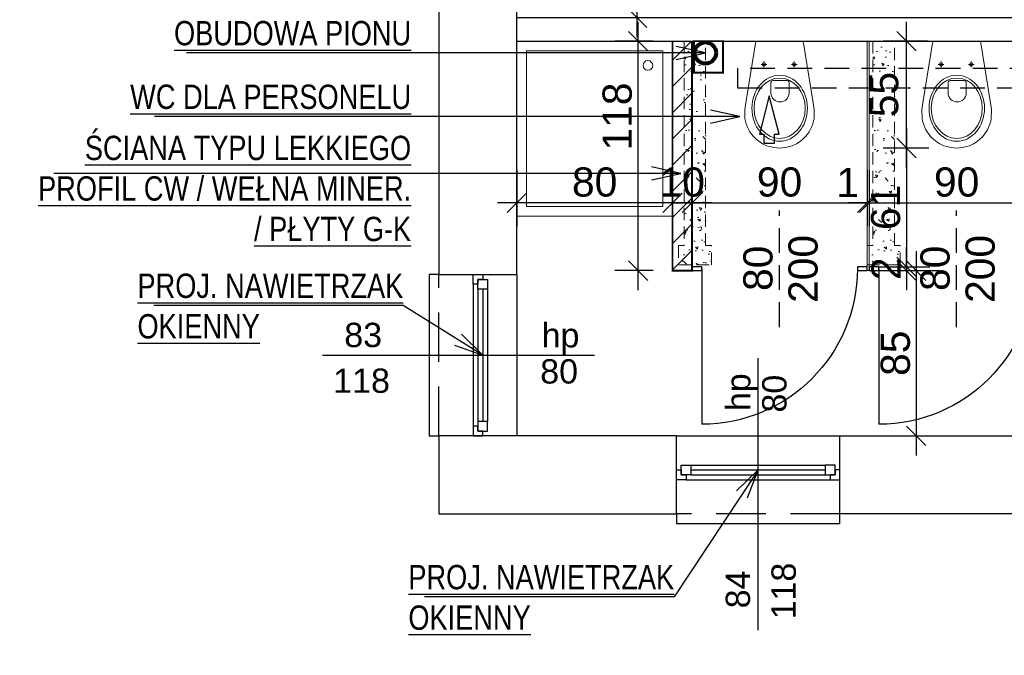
# Model space of a CAD drawing. Header units: inches. Extents: x -663 to 1208, y -7370 to -755.
# Tile 1 of 13: x -441 to 65, y -7355 to -7028. Entities that reach past the tile are written whole.
import ezdxf
from ezdxf import colors
from ezdxf.entities.mleader import LeaderData, LeaderLine
from ezdxf.enums import TextEntityAlignment as Align
from ezdxf.math import Vec2, Vec3

# ---------------------------------------------------------------- set-up
doc = ezdxf.new("R2010")
doc.units = ezdxf.units.IN
doc.header["$MEASUREMENT"] = 0
doc.linetypes.add('DASHED', pattern=[19.05, 12.7, -6.35])
doc.linetypes.add('HIDDEN', pattern=[9.525, 6.35, -3.175])
for name, color, linetype, lineweight in [('A_WYBURZENIA', 252, 'Continuous', 5), ('A_WYPOSAŻENIE', 21, 'Continuous', 9), ('E_ZAMUROWANIA', 250, 'Continuous', 5), ('IS_kanali', 34, 'Continuous', 80), ('IS_wentylacja_wywiew', 192, 'Continuous', 30)]:
    doc.layers.add(name, color=color, linetype=linetype, lineweight=lineweight)
for name, color, linetype in [('AI_002_Widok_bd', 7, 'Continuous'), ('AI_005_Txt_bd', 134, 'Continuous'), ('AI_006_Dim_bd', 252, 'Continuous'), ('AI_091_Ściana_inw_bd', 174, 'Continuous'), ('AI_101_Ściana_proj_bd', 6, 'Continuous'), ('AI_103_Nadproże_bd', 216, 'DASHED'), ('AI_107_Drzwi_bd', 153, 'Continuous'), ('AI_109_Okna_bd', 152, 'Continuous'), ('AI_110_Okna_txt_bd', 134, 'Continuous')]:
    doc.layers.add(name, color=color, linetype=linetype)
doc.styles.add('Arial_15', font='txt', dxfattribs={"height": 15})
doc.styles.add('Arial_18', font='txt', dxfattribs={"height": 18})
doc.styles.add('BIKTS', font='BIKROMSW.SHX', dxfattribs={"width": 0.8})
doc.dimstyles.new('Wymiary', dxfattribs={"dimtxt": 15, "dimasz": 10, "dimexe": 12, "dimexo": 10, "dimgap": 3, "dimtad": 1, "dimdec": 0, "dimzin": 0, "dimdsep": 46, "dimtxsty": 'Arial_15', "dimblk": 'OBLIQUE', "dimcen": 0.09, "dimdle": 10, "dimclrt": 134, "dimadec": 0, "dimazin": 0, "dimtfac": 1, "dimtdec": 0, "dimtofl": 0, "dimtmove": 0, "dimatfit": 1, "dimldrblk": 'OBLIQUE', "dimfxl": 17, "dimfxlon": 1, "dimtolj": 1, "dimtzin": 0, "dimarcsym": 0})

# ---------------------------------------------------------------- blocks, each defined once
blk = doc.blocks.new('_Oblique')
at = {"color": 0, "linetype": 'ByBlock', "lineweight": -2}
blk.add_line((-0.5, -0.5), (0.5, 0.5), dxfattribs=at)
blk = doc.blocks.new('*D2434')
at = {"layer": 'AI_006_Dim_bd', "color": 0, "lineweight": -2}
for p, q in [((-185.84, -7105.29), (-185.84, -7134.29)), ((-105.84, -7105.29), (-105.84, -7134.29)), ((-95.84, -7122.29), (-195.84, -7122.29))]:
    blk.add_line(p, q, dxfattribs=at)
at = {"layer": 'Defpoints', "color": 0}
for p in [(-185.84, -7039.1), (-105.84, -7039.1), (-185.84, -7122.29)]:
    blk.add_point(p, dxfattribs=at)
at = {"layer": 'AI_006_Dim_bd', "color": 0, "linetype": 'ByBlock', "lineweight": -2, "xscale": 10, "yscale": 10, "zscale": 10, "rotation": 180}
blk.add_blockref('_Oblique', (-185.84, -7122.29), dxfattribs=at)
at = {"layer": 'AI_006_Dim_bd', "color": 0, "linetype": 'ByBlock', "lineweight": -2, "xscale": 10, "yscale": 10, "zscale": 10}
blk.add_blockref('_Oblique', (-105.84, -7122.29), dxfattribs=at)
at = {"layer": 'AI_006_Dim_bd', "color": 134, "insert": (-145.84, -7111.63), "char_height": 15, "attachment_point": 5, "style": 'Arial_15'}
blk.add_mtext('\\A1;80', dxfattribs=at)
blk = doc.blocks.new('*D2437')
at = {"layer": 'AI_006_Dim_bd', "color": 0, "lineweight": -2}
for p, q in [((-105.84, -7105.29), (-105.84, -7134.29)), ((-95.84, -7105.29), (-95.84, -7134.29)), ((-85.84, -7122.29), (-115.84, -7122.29))]:
    blk.add_line(p, q, dxfattribs=at)
at = {"layer": 'Defpoints', "color": 0}
for p in [(-105.84, -7039.1), (-95.84, -7039.1), (-105.84, -7122.29)]:
    blk.add_point(p, dxfattribs=at)
at = {"layer": 'AI_006_Dim_bd', "color": 0, "linetype": 'ByBlock', "lineweight": -2, "xscale": 10, "yscale": 10, "zscale": 10, "rotation": 180}
blk.add_blockref('_Oblique', (-105.84, -7122.29), dxfattribs=at)
at = {"layer": 'AI_006_Dim_bd', "color": 0, "linetype": 'ByBlock', "lineweight": -2, "xscale": 10, "yscale": 10, "zscale": 10}
blk.add_blockref('_Oblique', (-95.84, -7122.29), dxfattribs=at)
at = {"layer": 'AI_006_Dim_bd', "color": 134, "insert": (-100.84, -7111.63), "char_height": 15, "attachment_point": 5, "style": 'Arial_15'}
blk.add_mtext('\\A1;10', dxfattribs=at)
blk = doc.blocks.new('*D2438')
at = {"layer": 'AI_006_Dim_bd', "color": 0, "lineweight": -2}
for p, q in [((-95.84, -7105.29), (-95.84, -7134.29)), ((-5.84, -7105.29), (-5.84, -7134.29)), ((-105.84, -7122.29), (4.16, -7122.29))]:
    blk.add_line(p, q, dxfattribs=at)
at = {"layer": 'Defpoints', "color": 0}
for p in [(-95.84, -7039.1), (-5.84, -7039.1), (-5.84, -7122.29)]:
    blk.add_point(p, dxfattribs=at)
at = {"layer": 'AI_006_Dim_bd', "color": 0, "linetype": 'ByBlock', "lineweight": -2, "xscale": 10, "yscale": 10, "zscale": 10, "rotation": 180}
blk.add_blockref('_Oblique', (-95.84, -7122.29), dxfattribs=at)
at = {"layer": 'AI_006_Dim_bd', "color": 0, "linetype": 'ByBlock', "lineweight": -2, "xscale": 10, "yscale": 10, "zscale": 10}
blk.add_blockref('_Oblique', (-5.84, -7122.29), dxfattribs=at)
at = {"layer": 'AI_006_Dim_bd', "color": 134, "insert": (-50.84, -7111.63), "char_height": 15, "attachment_point": 5, "style": 'Arial_15'}
blk.add_mtext('\\A1;90', dxfattribs=at)
blk = doc.blocks.new('A$C097A3B8D')
at = {"layer": 'A_WYPOSAŻENIE'}
for p, q in [((-13.41, 48.99), (-11.77, 50.6)), ((-11.77, 50.6), (-10, 51.94)), ((-10, 51.94), (-8.71, 52.72)), ((-8.71, 52.72), (-6.54, 53.77)), ((-6.54, 53.77), (-5.07, 54.25)), ((-5.07, 54.25), (-3.02, 54.72)), ((-3.02, 54.72), (-1.52, 54.92)), ((-1.52, 54.92), (0, 55)), ((1.52, 54.92), (0, 55)), ((3.02, 54.72), (1.52, 54.92)), ((5.07, 54.25), (3.02, 54.72)), ((6.54, 53.77), (5.07, 54.25)), ((8.71, 52.72), (6.54, 53.77)), ((10, 51.94), (8.71, 52.72)), ((11.77, 50.6), (10, 51.94)), ((13.41, 48.99), (11.77, 50.6)), ((-15.97, 45.29), (-15.22, 46.59)), ((-15.22, 46.59), (-14.37, 47.83)), ((-14.37, 47.83), (-13.41, 48.99)), ((14.37, 47.83), (13.41, 48.99)), ((15.22, 46.59), (14.37, 47.83)), ((15.97, 45.29), (15.22, 46.59)), ((-17.77, 39.69), (-17.51, 41.08)), ((-17.51, 41.08), (-17.12, 42.53)), ((-17.12, 42.53), (-16.6, 43.93)), ((-16.6, 43.93), (-15.97, 45.29)), ((16.6, 43.93), (15.97, 45.29)), ((17.12, 42.53), (16.6, 43.93)), ((17.51, 41.08), (17.12, 42.53)), ((17.77, 39.69), (17.51, 41.08)), ((-17.82, 35.14), (-17.77, 39.69)), ((17.82, 35.14), (17.77, 39.69)), ((-17.15, 30.7), (-17.82, 35.14)), ((-12.21, 0), (-17.15, 30.7)), ((12.21, 0), (17.15, 30.7)), ((17.15, 30.7), (17.82, 35.14)), ((-4.94, 21.51), (-4.94, 26.77)), ((4.44, 21.51), (4.44, 26.77)), ((3.5, 20.21), (-4, 20.21)), ((-7.49, 11.98), (-8.97, 11.98)), ((-7.49, 11.98), (-7.49, 13.41)), ((-7.49, 11.98), (-6.08, 11.98)), ((-7.49, 11.98), (-7.49, 10.54)), ((8.01, 11.98), (6.53, 11.98)), ((8.01, 11.98), (8.01, 13.41)), ((8.01, 11.98), (9.42, 11.98)), ((8.01, 11.98), (8.01, 10.54)), ((12.21, 0), (-12.21, 0))]:
    blk.add_line(p, q, dxfattribs=at)
for centre, radius, start, end in [((-0.25, 26.54), 4.7, 2.8022, 177.1978), ((-3.75, 21.39), 1.2, 174.1101, 257.7661), ((3.24, 21.39), 1.2, 282.2339, 5.8899)]:
    blk.add_arc(centre, radius, start, end, dxfattribs=at)
for major_axis, ratio in [((0, 17), 0.838235), ((0, 15.54), 0.845174)]:
    blk.add_ellipse((-0.05, 34.5), major_axis=major_axis, ratio=ratio, dxfattribs=at)
for centre in [(-7.49, 11.98), (8.01, 11.98)]:
    blk.add_ellipse(centre, major_axis=(-0.599, -0.599), ratio=1, start_param=5.497787, end_param=11.780972, dxfattribs=at)
blk = doc.blocks.new('*D2439')
at = {"layer": 'AI_006_Dim_bd', "color": 0, "lineweight": -2}
for p, q in [((-5.84, -7105.29), (-5.84, -7134.29)), ((-4.84, -7105.29), (-4.84, -7134.29)), ((-5.84, -7122.29), (-15.84, -7122.29)), ((-4.84, -7122.29), (5.16, -7122.29))]:
    blk.add_line(p, q, dxfattribs=at)
at = {"layer": 'Defpoints', "color": 0}
for p in [(-5.84, -7039.1), (-4.84, -7039.1), (-4.84, -7122.29)]:
    blk.add_point(p, dxfattribs=at)
at = {"layer": 'AI_006_Dim_bd', "color": 0, "linetype": 'ByBlock', "lineweight": -2, "xscale": 10, "yscale": 10, "zscale": 10}
blk.add_blockref('_Oblique', (-5.84, -7122.29), dxfattribs=at)
at = {"layer": 'AI_006_Dim_bd', "color": 0, "linetype": 'ByBlock', "lineweight": -2, "xscale": 10, "yscale": 10, "zscale": 10, "rotation": 180}
blk.add_blockref('_Oblique', (-4.84, -7122.29), dxfattribs=at)
at = {"layer": 'AI_006_Dim_bd', "color": 134, "insert": (-15.84, -7111.76), "char_height": 15, "attachment_point": 5, "style": 'Arial_15'}
blk.add_mtext('\\A1;1', dxfattribs=at)
blk = doc.blocks.new('*D2440')
at = {"layer": 'AI_006_Dim_bd', "color": 0, "lineweight": -2}
for p, q in [((-4.84, -7105.29), (-4.84, -7134.29)), ((85.16, -7105.29), (85.16, -7134.29)), ((-14.84, -7122.29), (95.16, -7122.29))]:
    blk.add_line(p, q, dxfattribs=at)
at = {"layer": 'Defpoints', "color": 0}
for p in [(-4.84, -7039.1), (85.16, -7039.1), (85.16, -7122.29)]:
    blk.add_point(p, dxfattribs=at)
at = {"layer": 'AI_006_Dim_bd', "color": 0, "linetype": 'ByBlock', "lineweight": -2, "xscale": 10, "yscale": 10, "zscale": 10, "rotation": 180}
blk.add_blockref('_Oblique', (-4.84, -7122.29), dxfattribs=at)
at = {"layer": 'AI_006_Dim_bd', "color": 0, "linetype": 'ByBlock', "lineweight": -2, "xscale": 10, "yscale": 10, "zscale": 10}
blk.add_blockref('_Oblique', (85.16, -7122.29), dxfattribs=at)
at = {"layer": 'AI_006_Dim_bd', "color": 134, "insert": (40.16, -7111.63), "char_height": 15, "attachment_point": 5, "style": 'Arial_15'}
blk.add_mtext('\\A1;90', dxfattribs=at)
blk = doc.blocks.new('*U2343')
at = {"layer": 'AI_103_Nadproże_bd', "color": 8}
blk.add_lwpolyline([(-55, 30), (-55, -30)], dxfattribs=at)
at = {"layer": 'AI_107_Drzwi_bd'}
blk.add_lwpolyline([(-95, 0), (-95, 80)], dxfattribs=at)
for points in [[(-100, 1), (-95, 1), (-95, -1), (-100, -1)], [(-15, 1), (-10, 1), (-10, -1), (-15, -1)]]:
    blk.add_lwpolyline(points, close=True, dxfattribs=at)
at = {"layer": 'AI_107_Drzwi_bd', "color": 8}
blk.add_arc((-95, 0), 80, 0, 90, dxfattribs=at)
at = {"layer": 'AI_103_Nadproże_bd', "style": 'Arial_18'}
blk.add_attdef('WYS', text='', height=3, rotation=90, dxfattribs=at).set_placement((-60.5, 0), align=Align.TOP_CENTER)
blk.add_attdef('SZER', text='', height=3, rotation=90, dxfattribs=at).set_placement((-49.39, 0), align=Align.BOTTOM_CENTER)
blk = doc.blocks.new('*D2446')
at = {"layer": 'AI_006_Dim_bd', "color": 0, "lineweight": -2}
for p, q in [((14.38, -7104.06), (14.38, -7029.1)), ((25.16, -7039.1), (2.38, -7039.1)), ((25.92, -7094.06), (2.38, -7094.06))]:
    blk.add_line(p, q, dxfattribs=at)
at = {"layer": 'Defpoints', "color": 0}
for p in [(14.38, -7039.1), (35.16, -7039.1), (35.92, -7094.06)]:
    blk.add_point(p, dxfattribs=at)
at = {"layer": 'AI_006_Dim_bd', "color": 0, "linetype": 'ByBlock', "lineweight": -2, "xscale": 10, "yscale": 10, "zscale": 10}
for p, rotation in [((14.38, -7039.1), 90), ((14.38, -7094.06), 270)]:
    blk.add_blockref('_Oblique', p, dxfattribs=dict(at, rotation=rotation))
at = {"layer": 'AI_006_Dim_bd', "color": 134, "insert": (2.75, -7066.58), "char_height": 15, "attachment_point": 5, "rotation": 90, "style": 'Arial_15'}
blk.add_mtext('\\A1;55', dxfattribs=at)
blk = doc.blocks.new('*D2447')
at = {"layer": 'AI_006_Dim_bd', "color": 0, "lineweight": -2}
for p, q in [((14.38, -7084.06), (14.38, -7165.1)), ((25.92, -7094.06), (2.38, -7094.06)), ((0.16, -7155.1), (26.38, -7155.1))]:
    blk.add_line(p, q, dxfattribs=at)
at = {"layer": 'Defpoints', "color": 0}
for p in [(35.92, -7094.06), (-9.84, -7155.1), (14.38, -7155.1)]:
    blk.add_point(p, dxfattribs=at)
at = {"layer": 'AI_006_Dim_bd', "color": 0, "linetype": 'ByBlock', "lineweight": -2, "xscale": 10, "yscale": 10, "zscale": 10}
for p, rotation in [((14.38, -7094.06), 90), ((14.38, -7155.1), 270)]:
    blk.add_blockref('_Oblique', p, dxfattribs=dict(at, rotation=rotation))
at = {"layer": 'AI_006_Dim_bd', "color": 134, "insert": (3.72, -7124.58), "char_height": 15, "attachment_point": 5, "rotation": 90, "style": 'Arial_15'}
blk.add_mtext('\\A1;61', dxfattribs=at)
blk = doc.blocks.new('*D2448')
at = {"layer": 'AI_006_Dim_bd', "color": 0, "lineweight": -2}
for p, q in [((14.38, -7155.1), (14.38, -7145.1)), ((-0.84, -7157.1), (26.38, -7157.1)), ((0.16, -7155.1), (26.38, -7155.1)), ((14.38, -7157.1), (14.38, -7167.1))]:
    blk.add_line(p, q, dxfattribs=at)
at = {"layer": 'Defpoints', "color": 0}
for p in [(-10.84, -7157.1), (-9.84, -7155.1), (14.38, -7157.1)]:
    blk.add_point(p, dxfattribs=at)
at = {"layer": 'AI_006_Dim_bd', "color": 0, "linetype": 'ByBlock', "lineweight": -2, "xscale": 10, "yscale": 10, "zscale": 10}
for p, rotation in [((14.38, -7155.1), 270), ((14.38, -7157.1), 90)]:
    blk.add_blockref('_Oblique', p, dxfattribs=dict(at, rotation=rotation))
at = {"layer": 'AI_006_Dim_bd', "color": 134, "insert": (3.85, -7156.1), "char_height": 15, "attachment_point": 5, "rotation": 90, "style": 'Arial_15'}
blk.add_mtext('\\A1;2', dxfattribs=at)
blk = doc.blocks.new('*D2449')
at = {"layer": 'AI_006_Dim_bd', "color": 0, "lineweight": -2}
for p, q in [((19.38, -7147.1), (19.38, -7252.1)), ((4.16, -7157.1), (31.38, -7157.1)), ((2.38, -7242.1), (31.38, -7242.1))]:
    blk.add_line(p, q, dxfattribs=at)
at = {"layer": 'Defpoints', "color": 0}
for p in [(-5.84, -7157.1), (-14.84, -7242.1), (19.38, -7242.1)]:
    blk.add_point(p, dxfattribs=at)
at = {"layer": 'AI_006_Dim_bd', "color": 0, "linetype": 'ByBlock', "lineweight": -2, "xscale": 10, "yscale": 10, "zscale": 10}
for p, rotation in [((19.38, -7157.1), 90), ((19.38, -7242.1), 270)]:
    blk.add_blockref('_Oblique', p, dxfattribs=dict(at, rotation=rotation))
at = {"layer": 'AI_006_Dim_bd', "color": 134, "insert": (8.72, -7199.6), "char_height": 15, "attachment_point": 5, "rotation": 90, "style": 'Arial_15'}
blk.add_mtext('\\A1;85', dxfattribs=at)
blk = doc.blocks.new('WYM-ST2')
blk.add_line((0, 0), (-7.5, 0))
for points in [[(0, 0), (-15, 3.33)], [(-15, -3.33), (0, 0)]]:
    blk.add_lwpolyline(points)
blk = doc.blocks.new('A$C242b7823')
at = {"layer": 'IS_wentylacja_wywiew', "lineweight": 30}
blk.add_lwpolyline([(-4.86, 27.5), (0, 8.51), (0, 8.51), (4.86, 27.5), (4.86, 27.5), (2.65, 27.5), (2.65, 27.5), (2.65, 31.93), (2.65, 31.93), (-2.65, 31.93), (-2.65, 31.93), (-2.65, 27.5), (-2.65, 27.5), (-4.86, 27.5)], dxfattribs=at)
blk = doc.blocks.new('*D2830')
at = {"layer": 'AI_006_Dim_bd', "color": 0, "lineweight": -2}
for p, q in [((-123.53, -7167.1), (-123.53, -7029.1)), ((-115.84, -7039.1), (-135.53, -7039.1)), ((-115.84, -7157.1), (-135.53, -7157.1))]:
    blk.add_line(p, q, dxfattribs=at)
at = {"layer": 'Defpoints', "color": 0}
for p in [(-123.53, -7039.1), (-105.84, -7039.1), (-105.84, -7157.1)]:
    blk.add_point(p, dxfattribs=at)
at = {"layer": 'AI_006_Dim_bd', "color": 0, "linetype": 'ByBlock', "lineweight": -2, "xscale": 10, "yscale": 10, "zscale": 10}
for p, rotation in [((-123.53, -7039.1), 90), ((-123.53, -7157.1), 270)]:
    blk.add_blockref('_Oblique', p, dxfattribs=dict(at, rotation=rotation))
at = {"layer": 'AI_006_Dim_bd', "color": 134, "insert": (-134.19, -7077.87), "char_height": 15, "attachment_point": 5, "rotation": 90, "style": 'Arial_15'}
blk.add_mtext('\\A1;118', dxfattribs=at)
blk = doc.blocks.new('*D2831')
at = {"layer": 'AI_006_Dim_bd', "color": 0, "lineweight": -2}
for p, q in [((-124.01, -7037.1), (-124.01, -6899.1)), ((-107.01, -6909.1), (-136.01, -6909.1)), ((-107.01, -7027.1), (-136.01, -7027.1))]:
    blk.add_line(p, q, dxfattribs=at)
at = {"layer": 'Defpoints', "color": 0}
for p in [(-124.01, -6909.1), (-14.84, -6909.1), (-14.84, -7027.1)]:
    blk.add_point(p, dxfattribs=at)
at = {"layer": 'AI_006_Dim_bd', "color": 0, "linetype": 'ByBlock', "lineweight": -2, "xscale": 10, "yscale": 10, "zscale": 10}
for p, rotation in [((-124.01, -6909.1), 90), ((-124.01, -7027.1), 270)]:
    blk.add_blockref('_Oblique', p, dxfattribs=dict(at, rotation=rotation))
at = {"layer": 'AI_006_Dim_bd', "color": 134, "insert": (-134.67, -6968.1), "char_height": 15, "attachment_point": 5, "rotation": 90, "style": 'Arial_15'}
blk.add_mtext('\\A1;118', dxfattribs=at)

msp = doc.modelspace()

# ---------------------------------------------------------------- hatches: boundary and pattern name
at = {"layer": 'A_WYBURZENIA', "linetype": 'HIDDEN'}
h = msp.add_hatch(dxfattribs=at)
h.set_pattern_fill('AR-CONC', color=256, scale=2, angle=90, style=0)
h.set_pattern_definition([(140, (-7453545.931, -5508210.658), (1.2550427, 14.345203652), [1.5, -16.5]), (85, (-7453545.931, -5508210.658), (-15.043842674, -2.775026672), [1.2, -13.2]), (190.45144446, (-7453545.827, -5508209.463), (-13.78879982, 11.570176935), [1.27480384, -14.02284224]), (136.1842, (-7453549.931, -5508210.658), (3.310385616, 21.344826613), [2.25, -24.75]), (186.6356355, (-7453549.655, -5508208.88), (-19.482372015, 18.693238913), [1.91220684, -21.0342752]), (81.184164, (-7453549.931, -5508210.658), (-19.482372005, 18.6932389), [1.8, -19.80000002]), (111, (-7453548.931, -5508208.658), (8.052377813, 11.938141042), [1.5, -16.5]), (56, (-7453548.931, -5508208.658), (-14.5030009, 4.866306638), [1.2, -13.2]), (161.45144474, (-7453548.26, -5508207.663), (-6.450623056, 16.804447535), [1.2748038, -14.02284224]), (127.5, (-7453545.931, -5508210.658), (-6.6578770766, 0.2431971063), [0, -13.04, 0, -13.4, 0, -13.25]), (97.5, (-7453545.931, -5508210.658), (-7.8882342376, 5.261390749), [0, -7.64, 0, -12.74, 0, -5.05]), (57.5, (-7453545.931, -5508215.118), (0.4510974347, 10.6764487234), [0, -5, 0, -15.6, 0, -20.7]), (47.5, (-7453545.931, -5508217.118), (-2.002099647, 11.663723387), [0, -6.5, 0, -10.36, 0, -14.7])])
h.paths.add_polyline_path([(-88.62, -7039.1), (-99.84, -7039.1), (-99.84, -7144.1), (-102.84, -7144.1), (-102.84, -7154.1), (-85.84, -7154.1), (-85.84, -7144.1), (-88.84, -7144.1)])
h = msp.add_hatch(dxfattribs=at)
h.set_pattern_fill('AR-CONC', color=256, scale=2, angle=90, style=0)
h.set_pattern_definition([(140, (-7453448.931, -5508210.658), (1.2550427, 14.345203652), [1.5, -16.5]), (85, (-7453448.931, -5508210.658), (-15.043842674, -2.775026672), [1.2, -13.2]), (190.45144446, (-7453448.827, -5508209.463), (-13.78879982, 11.570176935), [1.27480384, -14.02284224]), (136.1842, (-7453452.931, -5508210.658), (3.310385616, 21.344826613), [2.25, -24.75]), (186.6356355, (-7453452.655, -5508208.88), (-19.482372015, 18.693238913), [1.91220684, -21.0342752]), (81.184164, (-7453452.931, -5508210.658), (-19.482372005, 18.6932389), [1.8, -19.80000002]), (111, (-7453451.931, -5508208.658), (8.052377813, 11.938141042), [1.5, -16.5]), (56, (-7453451.931, -5508208.658), (-14.5030009, 4.866306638), [1.2, -13.2]), (161.45144474, (-7453451.26, -5508207.663), (-6.450623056, 16.804447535), [1.2748038, -14.02284224]), (127.5, (-7453448.931, -5508210.658), (-6.6578770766, 0.2431971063), [0, -13.04, 0, -13.4, 0, -13.25]), (97.5, (-7453448.931, -5508210.658), (-7.8882342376, 5.261390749), [0, -7.64, 0, -12.74, 0, -5.05]), (57.5, (-7453448.931, -5508215.118), (0.4510974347, 10.6764487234), [0, -5, 0, -15.6, 0, -20.7]), (47.5, (-7453448.931, -5508217.118), (-2.002099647, 11.663723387), [0, -6.5, 0, -10.36, 0, -14.7])])
h.paths.add_polyline_path([(8.38, -7039.1), (-2.84, -7039.1), (-2.84, -7144.1), (-5.84, -7144.1), (-5.84, -7154.1), (11.16, -7154.1), (11.16, -7144.1), (8.16, -7144.1)])
at = {"layer": 'E_ZAMUROWANIA'}
h = msp.add_hatch(dxfattribs=at)
h.set_pattern_fill('ANSI31', color=256, scale=3, style=0)
h.set_pattern_definition([(45, (-73305.728, -8680.672), (-6.7351921, 6.7351921), [])])
h.paths.add_polyline_path([(-95.84, -7039.1), (-105.84, -7039.1), (-105.84, -7157.1), (-95.84, -7157.1)])

# ---------------------------------------------------------------- linework, layer by layer
for points in [[(-225.84, -7159.1), (-230.84, -7159.1), (-230.84, -7242.1), (-225.84, -7242.1)], [(-185.84, -7159.1), (-185.84, -7242.1)], [(-103.84, -7242.1), (-19.84, -7242.1)], [(-103.84, -7282.1), (-103.84, -7287.1), (-19.84, -7287.1), (-19.84, -7282.1)]]:
    msp.add_lwpolyline(points)
at = {"layer": 'A_WYBURZENIA', "linetype": 'HIDDEN'}
for points in [[(-99.84, -7039.1), (-99.84, -7144.1), (-102.84, -7144.1), (-102.84, -7154.1), (-85.84, -7154.1), (-85.84, -7144.1), (-88.84, -7144.1), (-88.84, -7039.1)], [(-2.84, -7039.1), (-2.84, -7144.1), (-5.84, -7144.1), (-5.84, -7154.1), (11.16, -7154.1), (11.16, -7144.1), (8.16, -7144.1), (8.16, -7039.1)]]:
    msp.add_lwpolyline(points, dxfattribs=at)
at = {"layer": 'A_WYPOSAŻENIE'}
msp.add_lwpolyline([(-180.84, -7044.1), (-180.84, -7124.1), (-110.84, -7124.1), (-110.84, -7044.1)], close=True, dxfattribs=at)
msp.add_lwpolyline([(-185.84, -7129.1), (-105.84, -7129.1)], dxfattribs=at)
msp.add_circle((-118.49, -7051.6), 2.5, dxfattribs=at)
at = {"layer": 'AI_002_Widok_bd'}
msp.add_lwpolyline([(-185.84, -7039.1), (-185.84, -7027.1)], dxfattribs=at)
at = {"layer": 'AI_091_Ściana_inw_bd', "linetype": 'Continuous', "ltscale": 0.5}
for points in [[(171.16, -7027.1), (-185.84, -7027.1), (-185.84, -6922.1), (-185.84, -6912.1), (-185.84, -6909.1), (-225.84, -6909.1), (-225.84, -7159.1), (-185.84, -7159.1), (-185.84, -7154.1), (-185.84, -7144.1), (-185.84, -7039.1), (171.16, -7039.1)], [(-103.84, -7242.1), (-225.84, -7242.1), (-225.84, -7282.1), (-103.84, -7282.1), (-103.84, -7242.1)], [(-19.84, -7242.1), (95.16, -7242.1), (95.16, -7282.1), (-19.84, -7282.1), (-19.84, -7242.1)]]:
    msp.add_lwpolyline(points, dxfattribs=at)
at = {"layer": 'AI_101_Ściana_proj_bd', "lineweight": 20, "ltscale": 2}
for points, const_width in [([(-105.84, -7039.1), (-105.84, -7157.1), (-95.84, -7157.1), (-95.84, -7039.1)], 1), ([(-5.84, -7039.1), (-5.84, -7157.1), (-4.84, -7157.1), (-4.84, -7039.1)], 0.5)]:
    msp.add_lwpolyline(points, dxfattribs=dict(at, const_width=const_width))
at = {"layer": 'AI_101_Ściana_proj_bd', "lineweight": 20, "ltscale": 2, "const_width": 1}
msp.add_lwpolyline([(-94.84, -7055.28), (-79.84, -7055.28), (-79.84, -7039.1), (-94.84, -7039.1)], close=True, dxfattribs=at)
at = {"layer": 'AI_103_Nadproże_bd', "ltscale": 2}
for points in [[(-225.84, -7242.1), (-225.84, -7159.1)], [(-19.84, -7282.1), (-103.84, -7282.1)]]:
    msp.add_lwpolyline(points, dxfattribs=at)
at = {"layer": 'AI_109_Okna_bd'}
for points in [[(-208.34, -7164.1), (-208.34, -7159.1), (-203.34, -7159.1), (-203.34, -7161.6), (-205.84, -7161.6), (-205.84, -7164.1), (-208.34, -7164.1)], [(-205.84, -7166.6), (-205.84, -7161.6), (-200.84, -7161.6), (-200.84, -7166.6), (-205.84, -7166.6)], [(-203.34, -7166.6), (-203.34, -7234.6)], [(-208.34, -7237.1), (-208.34, -7242.1), (-203.34, -7242.1), (-203.34, -7239.6), (-205.84, -7239.6), (-205.84, -7237.1), (-208.34, -7237.1)], [(-205.84, -7234.6), (-205.84, -7239.6), (-200.84, -7239.6), (-200.84, -7234.6), (-205.84, -7234.6)], [(-98.84, -7264.6), (-103.84, -7264.6), (-103.84, -7259.6), (-101.34, -7259.6), (-101.34, -7262.1), (-98.84, -7262.1), (-98.84, -7264.6)], [(-96.34, -7262.1), (-101.34, -7262.1), (-101.34, -7257.1), (-96.34, -7257.1), (-96.34, -7262.1)], [(-96.34, -7259.6), (-27.34, -7259.6)], [(-27.34, -7262.1), (-22.34, -7262.1), (-22.34, -7257.1), (-27.34, -7257.1), (-27.34, -7262.1)], [(-24.84, -7264.6), (-19.84, -7264.6), (-19.84, -7259.6), (-22.34, -7259.6), (-22.34, -7262.1), (-24.84, -7262.1), (-24.84, -7264.6)]]:
    msp.add_lwpolyline(points, dxfattribs=at)
at = {"layer": 'AI_109_Okna_bd', "color": 8}
for points in [[(-208.34, -7164.1), (-208.34, -7237.1)], [(-205.84, -7166.6), (-205.84, -7234.6)], [(-200.84, -7166.6), (-200.84, -7234.6)], [(-96.34, -7257.1), (-27.34, -7257.1)], [(-98.84, -7264.6), (-24.84, -7264.6)], [(-96.34, -7262.1), (-27.34, -7262.1)]]:
    msp.add_lwpolyline(points, dxfattribs=at)
at = {"layer": 'AI_110_Okna_txt_bd'}
for points in [[(-285.74, -7200.6), (-145.93, -7200.6)], [(-61.84, -7342), (-61.84, -7202.19)]]:
    msp.add_lwpolyline(points, dxfattribs=at)
at = {"layer": 'IS_kanali'}
msp.add_circle((-88.96, -7045.15), 5.5, dxfattribs=at)
at = {"layer": 'IS_wentylacja_wywiew', "linetype": 'DASHED'}
msp.add_lwpolyline([(251.62, -7053.1), (-72.39, -7053.1), (-72.39, -7063.1), (251.62, -7063.1)], dxfattribs=at)

# ---------------------------------------------------------------- block references
at = {"layer": 'A_WYPOSAŻENIE', "rotation": 180}
for p in [(-50.84, -7039.1), (40.16, -7039.1)]:
    msp.add_blockref('A$C097A3B8D', p, dxfattribs=at)
at = {"layer": 'AI_101_Ściana_proj_bd', "xscale": 1.041666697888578, "yscale": 1.041666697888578, "zscale": 1.041666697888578, "rotation": 180}
msp.add_blockref('A$C242b7823', (-56.14, -7058.3), dxfattribs=at)
at = {"layer": 'AI_107_Drzwi_bd', "xscale": -1, "rotation": 180}
for p in [(4.16, -7156.1), (95.16, -7156.1)]:
    msp.add_blockref('*U2343', p, dxfattribs=at)

# ---------------------------------------------------------------- texts
at = {"layer": 'AI_005_Txt_bd', "style": 'Arial_15'}
for s, height, p in [('200', 15, (-26.78, -7173.7)), ('200', 15, (64.22, -7173.7)), ('80', 15, (-49.96, -7167.56)), ('80', 15, (41.04, -7167.56)), ('hp', 12.5, (-62.09, -7229.34)), ('80', 12.5, (-43.52, -7230.07)), ('118', 12.5, (-38.74, -7336.43)), ('84', 12.5, (-62.26, -7330.74))]:
    msp.add_text(s, height=height, rotation=90, dxfattribs=at).set_placement(p, align=Align.BOTTOM_LEFT)
for s, p in [('83', (-274.48, -7200.17)), ('hp', (-173.08, -7200.34)), ('80', (-173.81, -7218.91)), ('118', (-280.16, -7223.69))]:
    msp.add_text(s, height=12.5, dxfattribs=at).set_placement(p, align=Align.BOTTOM_LEFT)

# ---------------------------------------------------------------- dimensions: what is measured, and where the dimension line sits
at = {"layer": 'AI_006_Dim_bd'}
for base, p1, p2, override, picture, middle in [((-124.01, -6909.1), (-14.84, -7027.1), (-14.84, -6909.1), {"dimtxsty": 'Arial_15', "dimtmove": 1, "dimldrblk": 'Oblique'}, '*D2831', (-134.67, -6968.1)), ((14.38, -7155.1), (35.92, -7094.06), (-9.84, -7155.1), {"dimtmove": 1}, '*D2447', (3.72, -7124.58)), ((19.38, -7242.1), (-5.84, -7157.1), (-14.84, -7242.1), {"dimtmove": 1}, '*D2449', (8.72, -7199.6))]:
    dim = msp.add_linear_dim(base=base, p1=p1, p2=p2, angle=90, dimstyle='Wymiary', override=override, dxfattribs=at)
    dim.commit()
    dim.dimension.update_dxf_attribs({"geometry": picture, "text_midpoint": middle})
for base, p1, p2, override, picture, middle in [((-123.53, -7039.1), (-105.84, -7157.1), (-105.84, -7039.1), {"dimtxsty": 'Arial_15', "dimtmove": 1, "dimldrblk": 'Oblique'}, '*D2830', (-123.53, -7077.87)), ((14.38, -7039.1), (35.92, -7094.06), (35.16, -7039.1), {"dimtmove": 1}, '*D2446', (13.38, -7066.58)), ((14.38, -7157.1), (-9.84, -7155.1), (-10.84, -7157.1), {"dimtmove": 1}, '*D2448', (14.38, -7156.1))]:
    dim = msp.add_linear_dim(base=base, p1=p1, p2=p2, angle=90, dimstyle='Wymiary', override=override, dxfattribs=at)
    dim.commit()
    dim.dimension.update_dxf_attribs({"geometry": picture, "text_midpoint": middle, "dimtype": 160})
for base, p1, p2, picture, middle in [((-185.84, -7122.29), (-105.84, -7039.1), (-185.84, -7039.1), '*D2434', (-145.84, -7111.63)), ((-5.84, -7122.29), (-95.84, -7039.1), (-5.84, -7039.1), '*D2438', (-50.84, -7111.63)), ((85.16, -7122.29), (-4.84, -7039.1), (85.16, -7039.1), '*D2440', (40.16, -7111.63))]:
    dim = msp.add_linear_dim(base=base, p1=p1, p2=p2, dimstyle='Wymiary', override={"dimtmove": 1}, dxfattribs=at)
    dim.commit()
    dim.dimension.update_dxf_attribs({"geometry": picture, "text_midpoint": middle})
for base, p1, p2, picture, middle in [((-105.84, -7122.29), (-95.84, -7039.1), (-105.84, -7039.1), '*D2437', (-100.84, -7122.29)), ((-4.84, -7122.29), (-5.84, -7039.1), (-4.84, -7039.1), '*D2439', (-15.84, -7122.29))]:
    dim = msp.add_linear_dim(base=base, p1=p1, p2=p2, dimstyle='Wymiary', override={"dimtmove": 1}, dxfattribs=at)
    dim.commit()
    dim.dimension.update_dxf_attribs({"geometry": picture, "text_midpoint": middle, "dimtype": 160})

# ---------------------------------------------------------------- leaders
at = {"layer": 'AI_005_Txt_bd'}
ml = msp.add_multileader_mtext('Standard', dxfattribs=at)
ml.set_content('\\pxsm1;{\\L\\fArial|b0|i0|c238|p34;ŚCIANA TYPU LEKKIEGO\\PPROFIL CW / WEŁNA MINER.\\P/ PŁYTY G-K}', color=2, style='BIKTS')
ml.set_leader_properties(linetype='ByLayer', lineweight=-3)
ml.set_arrow_properties(name='WYM-ST2')
ml.build(insert=Vec2(0, 0))
ml.multileader.update_dxf_attribs({"text_left_attachment_type": 8, "text_right_attachment_type": 8, "dogleg_length": 0, "arrow_head_size": 1})
ctx = ml.context
ctx.base_point, ctx.char_height, ctx.arrow_head_size, ctx.landing_gap_size, ctx.plane_origin = Vec3(-430.54, -6937.95), 12.5, 1, 1, Vec3(-382.94, -6918.63)
ctx.left_attachment, ctx.right_attachment, ctx.text_align_type = 8, 8, 2
notes = []
notes.append((ctx, [(0, (1, 1, 0), (-239.12, -6937.95), (-1, 0), 0, [(0, [(-10.33, -6937.95), (-239.12, -6937.95)], 0, [])])]))
ctx.mtext.insert, ctx.mtext.alignment, ctx.mtext.line_spacing_factor, ctx.mtext.flow_direction = Vec3(-240.12, -6918.6), 3, 0.72, 5
ml = msp.add_multileader_mtext('Standard', dxfattribs=at)
ml.set_content('\\pxsm1;{\\L\\fArial|b0|i0|c238|p34;SZAFA NA ŚRODKI CZYSTOŚCI}', color=2, style='BIKTS')
ml.set_leader_properties(linetype='ByLayer', lineweight=-3)
ml.set_arrow_properties(name='WYM-ST2')
ml.build(insert=Vec2(0, 0))
ml.multileader.update_dxf_attribs({"text_left_attachment_type": 8, "text_right_attachment_type": 8, "dogleg_length": 0, "arrow_head_size": 1})
ctx = ml.context
ctx.base_point, ctx.char_height, ctx.arrow_head_size, ctx.landing_gap_size, ctx.plane_origin = Vec3(-448.58, -7011.21), 12.5, 1, 1, Vec3(-345.63, -6991.89)
ctx.left_attachment, ctx.right_attachment, ctx.text_align_type = 8, 8, 2
notes.append((ctx, [(0, (1, 1, 0), (-238.89, -7011.21), (-1, 0), 0, [(0, [(-165.84, -7011.21), (-238.89, -7011.21)], 0, [])])]))
ctx.mtext.insert, ctx.mtext.alignment, ctx.mtext.line_spacing_factor, ctx.mtext.flow_direction = Vec3(-239.89, -6991.86), 3, 0.72, 5
ml = msp.add_multileader_mtext('Standard', dxfattribs=at)
ml.set_content('\\pxsm1;{\\L\\fArial|b0|i0|c238|p34;OBUDOWA PIONU}', color=2, style='BIKTS')
ml.set_leader_properties(linetype='ByLayer', lineweight=-3)
ml.set_arrow_properties(name='WYM-ST2')
ml.build(insert=Vec2(0, 0))
ml.multileader.update_dxf_attribs({"text_left_attachment_type": 8, "text_right_attachment_type": 8, "dogleg_length": 0, "arrow_head_size": 1})
ctx = ml.context
ctx.base_point, ctx.char_height, ctx.arrow_head_size, ctx.landing_gap_size, ctx.plane_origin = Vec3(-361.18, -7045.15), 12.5, 1, 1, Vec3(-381.28, -7025.82)
ctx.left_attachment, ctx.right_attachment, ctx.text_align_type = 8, 8, 2
notes.append((ctx, [(0, (1, 1, 0), (-239.12, -7045.15), (-1, 0), 0, [(0, [(-88.96, -7045.15), (-239.12, -7045.15)], 0, [])])]))
ctx.mtext.insert, ctx.mtext.alignment, ctx.mtext.line_spacing_factor, ctx.mtext.flow_direction = Vec3(-240.12, -7028.73), 3, 0.72, 5
ml = msp.add_multileader_mtext('Standard', dxfattribs=at)
ml.set_content('\\pxsm1;{\\L\\fArial|b0|i0|c238|p34;WC DLA PERSONELU}', color=2, style='BIKTS')
ml.set_leader_properties(linetype='ByLayer', lineweight=-3)
ml.set_arrow_properties(name='WYM-ST2')
ml.build(insert=Vec2(0, 0))
ml.multileader.update_dxf_attribs({"text_left_attachment_type": 8, "text_right_attachment_type": 8, "dogleg_length": 0, "arrow_head_size": 1})
ctx = ml.context
ctx.base_point, ctx.char_height, ctx.arrow_head_size, ctx.landing_gap_size, ctx.plane_origin = Vec3(-384.21, -7077.87), 12.5, 1, 1, Vec3(-381.28, -7058.55)
ctx.left_attachment, ctx.right_attachment, ctx.text_align_type = 8, 8, 2
notes.append((ctx, [(0, (1, 1, 0), (-239.12, -7077.87), (-1, 0), 0, [(0, [(-71.32, -7077.87), (-239.12, -7077.87)], 0, [])])]))
ctx.mtext.insert, ctx.mtext.alignment, ctx.mtext.line_spacing_factor, ctx.mtext.flow_direction = Vec3(-240.12, -7061.45), 3, 0.72, 5
ml = msp.add_multileader_mtext('Standard', dxfattribs=at)
ml.set_content('\\pxsm1;{\\L\\fArial|b0|i0|c238|p34;ŚCIANA TYPU LEKKIEGO\\PPROFIL CW / WEŁNA MINER.\\P/ PŁYTY G-K}', color=2, style='BIKTS')
ml.set_leader_properties(linetype='ByLayer', lineweight=-3)
ml.set_arrow_properties(name='WYM-ST2')
ml.build(insert=Vec2(0, 0))
ml.multileader.update_dxf_attribs({"text_left_attachment_type": 8, "text_right_attachment_type": 8, "dogleg_length": 0, "arrow_head_size": 1})
ctx = ml.context
ctx.base_point, ctx.char_height, ctx.arrow_head_size, ctx.landing_gap_size, ctx.plane_origin = Vec3(-430.54, -7107.11), 12.5, 1, 1, Vec3(-382.94, -7087.78)
ctx.left_attachment, ctx.right_attachment, ctx.text_align_type = 8, 8, 2
notes.append((ctx, [(0, (1, 1, 0), (-239.12, -7107.11), (-1, 0), 0, [(0, [(-101.59, -7107.11), (-239.12, -7107.11)], 0, [])])]))
ctx.mtext.insert, ctx.mtext.alignment, ctx.mtext.line_spacing_factor, ctx.mtext.flow_direction = Vec3(-240.12, -7087.75), 3, 0.72, 5
ml = msp.add_multileader_mtext('Standard', dxfattribs=at)
ml.set_content('\\pxsm1;{\\L\\fArial|b0|i0|c238|p34;PROJ. NAWIETRZAK\\POKIENNY }', color=2, style='BIKTS')
ml.set_leader_properties(linetype='ByLayer', lineweight=-3)
ml.set_arrow_properties(name='WYM-ST2')
ml.build(insert=Vec2(0, 0))
ml.multileader.update_dxf_attribs({"text_left_attachment_type": 8, "text_right_attachment_type": 8, "dogleg_length": 0, "arrow_head_size": 1})
ctx = ml.context
ctx.base_point, ctx.char_height, ctx.arrow_head_size, ctx.landing_gap_size, ctx.plane_origin = Vec3(-381.75, -7175.05), 12.5, 1, 1, Vec3(-472.98, -7347.71)
ctx.left_attachment, ctx.right_attachment = 8, 8
notes.append((ctx, [(0, (1, 1, 0), (-244.25, -7175.05), (-1, 0), 0, [(0, [(-203.34, -7200.6)], 0, [])])]))
ctx.mtext.insert, ctx.mtext.line_spacing_factor, ctx.mtext.flow_direction = Vec3(-380.75, -7158.63), 0.72, 5
ml = msp.add_multileader_mtext('Standard', dxfattribs=at)
ml.set_content('\\pxsm1;{\\L\\fArial|b0|i0|c238|p34;PROJ. NAWIETRZAK\\POKIENNY }', color=2, style='BIKTS')
ml.set_leader_properties(linetype='ByLayer', lineweight=-3)
ml.set_arrow_properties(name='WYM-ST2')
ml.build(insert=Vec2(0, 0))
ml.multileader.update_dxf_attribs({"text_left_attachment_type": 8, "text_right_attachment_type": 8, "dogleg_length": 0, "arrow_head_size": 1})
ctx = ml.context
ctx.base_point, ctx.char_height, ctx.arrow_head_size, ctx.landing_gap_size, ctx.plane_origin = Vec3(-242.56, -7324.88), 12.5, 1, 1, Vec3(-333.79, -7497.53)
ctx.left_attachment, ctx.right_attachment = 8, 8
notes.append((ctx, [(0, (1, 1, 0), (-105.06, -7324.88), (-1, 0), 0, [(0, [(-61.84, -7259.6)], 0, [])])]))
ctx.mtext.insert, ctx.mtext.line_spacing_factor, ctx.mtext.flow_direction = Vec3(-241.56, -7308.45), 0.72, 5
for ctx, leaders in notes:
    for number, flags, end, landing, length, lines in leaders:
        leader = LeaderData()
        leader.index, (leader.has_last_leader_line, leader.has_dogleg_vector, leader.attachment_direction) = number, flags
        leader.last_leader_point, leader.dogleg_vector, leader.dogleg_length = Vec3(end), Vec3(landing), length
        for number, points, colour, breaks in lines:
            line = LeaderLine()
            line.index, line.vertices, line.color, line.breaks = number, Vec3.list(points), colors.encode_raw_color(colour), breaks
            leader.lines.append(line)
        ctx.leaders.append(leader)

doc.saveas('drawing.dxf')
